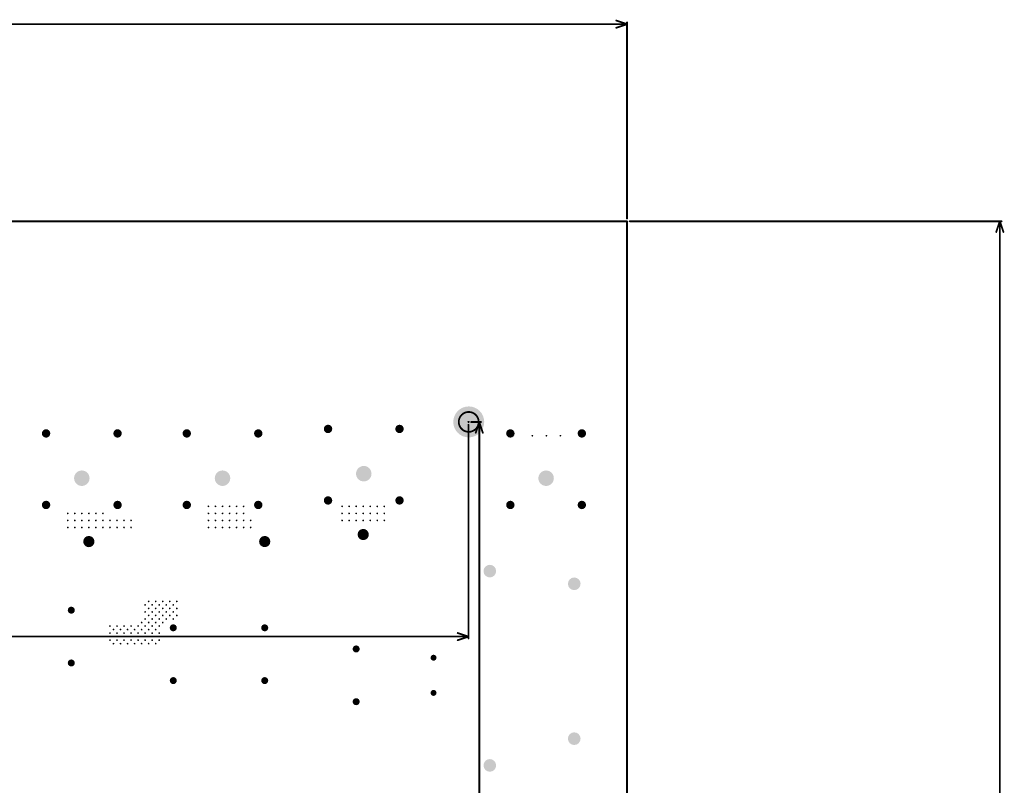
# Model space of a CAD drawing. Header units: inches. Extents: x -0.1 to 14.1, y -0.4 to 13.9.
# Tile 16 of 16: x 8.6 to 14.1, y 9.6 to 13.9. Entities that reach past the tile are written whole.
import ezdxf

# ---------------------------------------------------------------- set-up
doc = ezdxf.new("R2010")
doc.units = ezdxf.units.IN
doc.header["$MEASUREMENT"] = 0
for name, color, linetype in [('Mechanical32', 56, 'Continuous'), ('PadHoleLayer', 156, 'Continuous'), ('ViaHoleLayer', 16, 'Continuous')]:
    doc.layers.add(name, color=color, linetype=linetype)

# ---------------------------------------------------------------- blocks, each defined once
blk = doc.blocks.new('K_______5011_12')
at = {"layer": 'PadHoleLayer'}
h = blk.add_hatch(color=156, dxfattribs=at)
edge = h.paths.add_edge_path()
edge.add_arc((0, 0), 0.0315, 0, 360)
blk = doc.blocks.new('FP_FTR_K3AB012W_WG_PTH_RELAY_30MM1_15MM7_MFG_50')
at = {"layer": 'PadHoleLayer'}
h = blk.add_hatch(color=156, dxfattribs=at)
edge = h.paths.add_edge_path()
edge.add_arc((-0.4724, 0.2264), 0.0354, 0, 360)
h = blk.add_hatch(color=156, dxfattribs=at)
edge = h.paths.add_edge_path()
edge.add_arc((0.3937, 0.2264), 0.0354, 0, 360)
h = blk.add_hatch(color=156, dxfattribs=at)
edge = h.paths.add_edge_path()
edge.add_arc((-0.5433, -0.2461), 0.0354, 0, 360)
h = blk.add_hatch(color=156, dxfattribs=at)
edge = h.paths.add_edge_path()
edge.add_arc((0.5433, -0.2461), 0.0354, 0, 360)
blk = doc.blocks.new('FP_9774030960R_SPACER_MFG_B_800')
at = {"layer": 'PadHoleLayer'}
h = blk.add_hatch(color=156, dxfattribs=at)
edge = h.paths.add_edge_path()
edge.add_arc((0, 0), 0.0866, 0, 360)
blk = doc.blocks.new('K_______5011_832')
at = {"layer": 'PadHoleLayer'}
h = blk.add_hatch(color=156, dxfattribs=at)
edge = h.paths.add_edge_path()
edge.add_arc((0, 0), 0.0315, 0, 360)
blk = doc.blocks.new('K_______5011_833')
at = {"layer": 'PadHoleLayer'}
h = blk.add_hatch(color=156, dxfattribs=at)
edge = h.paths.add_edge_path()
edge.add_arc((0, 0), 0.0315, 0, 360)
blk = doc.blocks.new('FP_I__M5_275_B_L2_RADIAL_MFG_940')
at = {"layer": 'PadHoleLayer'}
h = blk.add_hatch(color=156, dxfattribs=at)
edge = h.paths.add_edge_path()
edge.add_arc((-0.1476, 0), 0.0197, 0, 360)
h = blk.add_hatch(color=156, dxfattribs=at)
edge = h.paths.add_edge_path()
edge.add_arc((0.1476, 0), 0.0197, 0, 360)
blk = doc.blocks.new('FP_PTCEL13R600LBE_RADIAL_MFG_941')
at = {"layer": 'PadHoleLayer'}
h = blk.add_hatch(color=156, dxfattribs=at)
edge = h.paths.add_edge_path()
edge.add_arc((-0.0984, 0), 0.0167, 0, 360)
h = blk.add_hatch(color=156, dxfattribs=at)
edge = h.paths.add_edge_path()
edge.add_arc((0.0984, 0), 0.0167, 0, 360)
blk = doc.blocks.new('FP_I__M5_275_B_L2_RADIAL_MFG_942')
at = {"layer": 'PadHoleLayer'}
h = blk.add_hatch(color=156, dxfattribs=at)
edge = h.paths.add_edge_path()
edge.add_arc((-0.1476, 0), 0.0197, 0, 360)
h = blk.add_hatch(color=156, dxfattribs=at)
edge = h.paths.add_edge_path()
edge.add_arc((0.1476, 0), 0.0197, 0, 360)
blk = doc.blocks.new('FP_I__M5_275_B_L2_RADIAL_MFG_943')
at = {"layer": 'PadHoleLayer'}
h = blk.add_hatch(color=156, dxfattribs=at)
edge = h.paths.add_edge_path()
edge.add_arc((-0.1476, 0), 0.0197, 0, 360)
h = blk.add_hatch(color=156, dxfattribs=at)
edge = h.paths.add_edge_path()
edge.add_arc((0.1476, 0), 0.0197, 0, 360)
blk = doc.blocks.new('FP_I__M5_275_B_L2_RADIAL_MFG_944')
at = {"layer": 'PadHoleLayer'}
h = blk.add_hatch(color=156, dxfattribs=at)
edge = h.paths.add_edge_path()
edge.add_arc((-0.1476, 0), 0.0197, 0, 360)
h = blk.add_hatch(color=156, dxfattribs=at)
edge = h.paths.add_edge_path()
edge.add_arc((0.1476, 0), 0.0197, 0, 360)
blk = doc.blocks.new('FP_FCR7350G_CONN_BANANA_JACK_MFG_1027')
at = {"layer": 'PadHoleLayer'}
h = blk.add_hatch(color=156, dxfattribs=at)
edge = h.paths.add_edge_path()
edge.add_arc((0.1827, 0.2), 0.0236, 0, 360)
h = blk.add_hatch(color=156, dxfattribs=at)
edge = h.paths.add_edge_path()
edge.add_arc((0.5827, 0.2), 0.0236, 0, 360)
h = blk.add_hatch(color=156, dxfattribs=at)
edge = h.paths.add_edge_path()
edge.add_arc((0.4331, 0), 0.0433, 0, 360)
h = blk.add_hatch(color=156, dxfattribs=at)
edge = h.paths.add_edge_path()
edge.add_arc((0.1827, -0.2), 0.0236, 0, 360)
h = blk.add_hatch(color=156, dxfattribs=at)
edge = h.paths.add_edge_path()
edge.add_arc((0.5827, -0.2), 0.0236, 0, 360)
blk = doc.blocks.new('C_____FCR7350B_1028')
at = {"layer": 'PadHoleLayer'}
h = blk.add_hatch(color=156, dxfattribs=at)
edge = h.paths.add_edge_path()
edge.add_arc((-0.2, 0.1496), 0.0236, 0, 360)
h = blk.add_hatch(color=156, dxfattribs=at)
edge = h.paths.add_edge_path()
edge.add_arc((0.2, 0.1496), 0.0236, 0, 360)
h = blk.add_hatch(color=156, dxfattribs=at)
edge = h.paths.add_edge_path()
edge.add_arc((0, 0), 0.0433, 0, 360)
h = blk.add_hatch(color=156, dxfattribs=at)
edge = h.paths.add_edge_path()
edge.add_arc((-0.2, -0.2504), 0.0236, 0, 360)
h = blk.add_hatch(color=156, dxfattribs=at)
edge = h.paths.add_edge_path()
edge.add_arc((0.2, -0.2504), 0.0236, 0, 360)
blk = doc.blocks.new('FP_FCR7350N_CONN_BANANA_JACK_MFG_1030')
at = {"layer": 'PadHoleLayer'}
h = blk.add_hatch(color=156, dxfattribs=at)
edge = h.paths.add_edge_path()
edge.add_arc((0.1827, 0.2), 0.0236, 0, 360)
h = blk.add_hatch(color=156, dxfattribs=at)
edge = h.paths.add_edge_path()
edge.add_arc((0.5827, 0.2), 0.0236, 0, 360)
h = blk.add_hatch(color=156, dxfattribs=at)
edge = h.paths.add_edge_path()
edge.add_arc((0.4331, 0), 0.0433, 0, 360)
h = blk.add_hatch(color=156, dxfattribs=at)
edge = h.paths.add_edge_path()
edge.add_arc((0.1827, -0.2), 0.0236, 0, 360)
h = blk.add_hatch(color=156, dxfattribs=at)
edge = h.paths.add_edge_path()
edge.add_arc((0.5827, -0.2), 0.0236, 0, 360)
blk = doc.blocks.new('FP_FCR7350N_CONN_BANANA_JACK_MFG_1155')
at = {"layer": 'PadHoleLayer'}
h = blk.add_hatch(color=156, dxfattribs=at)
edge = h.paths.add_edge_path()
edge.add_arc((0.1827, 0.2), 0.0236, 0, 360)
h = blk.add_hatch(color=156, dxfattribs=at)
edge = h.paths.add_edge_path()
edge.add_arc((0.5827, 0.2), 0.0236, 0, 360)
h = blk.add_hatch(color=156, dxfattribs=at)
edge = h.paths.add_edge_path()
edge.add_arc((0.4331, 0), 0.0433, 0, 360)
h = blk.add_hatch(color=156, dxfattribs=at)
edge = h.paths.add_edge_path()
edge.add_arc((0.1827, -0.2), 0.0236, 0, 360)
h = blk.add_hatch(color=156, dxfattribs=at)
edge = h.paths.add_edge_path()
edge.add_arc((0.5827, -0.2), 0.0236, 0, 360)

msp = doc.modelspace()

# ---------------------------------------------------------------- hatches: boundary and pattern name
at = {"layer": 'ViaHoleLayer'}
h = msp.add_hatch(color=16, dxfattribs=at)
edge = h.paths.add_edge_path()
edge.add_arc((11.4583, 11.5762), 0.005, 0, 360)
h = msp.add_hatch(color=16, dxfattribs=at)
edge = h.paths.add_edge_path()
edge.add_arc((11.537, 11.5762), 0.005, 0, 360)
h = msp.add_hatch(color=16, dxfattribs=at)
edge = h.paths.add_edge_path()
edge.add_arc((11.6157, 11.5762), 0.005, 0, 360)
h = msp.add_hatch(color=16, dxfattribs=at)
edge = h.paths.add_edge_path()
edge.add_arc((8.8583, 11.1417), 0.005, 0, 360)
h = msp.add_hatch(color=16, dxfattribs=at)
edge = h.paths.add_edge_path()
edge.add_arc((8.8976, 11.1417), 0.005, 0, 360)
h = msp.add_hatch(color=16, dxfattribs=at)
edge = h.paths.add_edge_path()
edge.add_arc((8.937, 11.1417), 0.005, 0, 360)
h = msp.add_hatch(color=16, dxfattribs=at)
edge = h.paths.add_edge_path()
edge.add_arc((8.9764, 11.1417), 0.005, 0, 360)
h = msp.add_hatch(color=16, dxfattribs=at)
edge = h.paths.add_edge_path()
edge.add_arc((9.0157, 11.1417), 0.005, 0, 360)
h = msp.add_hatch(color=16, dxfattribs=at)
edge = h.paths.add_edge_path()
edge.add_arc((9.0551, 11.1417), 0.005, 0, 360)
h = msp.add_hatch(color=16, dxfattribs=at)
edge = h.paths.add_edge_path()
edge.add_arc((9.6457, 11.1811), 0.005, 0, 360)
h = msp.add_hatch(color=16, dxfattribs=at)
edge = h.paths.add_edge_path()
edge.add_arc((9.6457, 11.1417), 0.005, 0, 360)
h = msp.add_hatch(color=16, dxfattribs=at)
edge = h.paths.add_edge_path()
edge.add_arc((9.685, 11.1811), 0.005, 0, 360)
h = msp.add_hatch(color=16, dxfattribs=at)
edge = h.paths.add_edge_path()
edge.add_arc((9.685, 11.1417), 0.005, 0, 360)
h = msp.add_hatch(color=16, dxfattribs=at)
edge = h.paths.add_edge_path()
edge.add_arc((9.7244, 11.1811), 0.005, 0, 360)
h = msp.add_hatch(color=16, dxfattribs=at)
edge = h.paths.add_edge_path()
edge.add_arc((9.7244, 11.1417), 0.005, 0, 360)
h = msp.add_hatch(color=16, dxfattribs=at)
edge = h.paths.add_edge_path()
edge.add_arc((9.7638, 11.1811), 0.005, 0, 360)
h = msp.add_hatch(color=16, dxfattribs=at)
edge = h.paths.add_edge_path()
edge.add_arc((9.7638, 11.1417), 0.005, 0, 360)
h = msp.add_hatch(color=16, dxfattribs=at)
edge = h.paths.add_edge_path()
edge.add_arc((9.8031, 11.1811), 0.005, 0, 360)
h = msp.add_hatch(color=16, dxfattribs=at)
edge = h.paths.add_edge_path()
edge.add_arc((9.8031, 11.1417), 0.005, 0, 360)
h = msp.add_hatch(color=16, dxfattribs=at)
edge = h.paths.add_edge_path()
edge.add_arc((9.8425, 11.1811), 0.005, 0, 360)
h = msp.add_hatch(color=16, dxfattribs=at)
edge = h.paths.add_edge_path()
edge.add_arc((9.8425, 11.1417), 0.005, 0, 360)
h = msp.add_hatch(color=16, dxfattribs=at)
edge = h.paths.add_edge_path()
edge.add_arc((10.3937, 11.1811), 0.005, 0, 360)
h = msp.add_hatch(color=16, dxfattribs=at)
edge = h.paths.add_edge_path()
edge.add_arc((10.3937, 11.1417), 0.005, 0, 360)
h = msp.add_hatch(color=16, dxfattribs=at)
edge = h.paths.add_edge_path()
edge.add_arc((10.4331, 11.1811), 0.005, 0, 360)
h = msp.add_hatch(color=16, dxfattribs=at)
edge = h.paths.add_edge_path()
edge.add_arc((10.4331, 11.1417), 0.005, 0, 360)
h = msp.add_hatch(color=16, dxfattribs=at)
edge = h.paths.add_edge_path()
edge.add_arc((10.4724, 11.1811), 0.005, 0, 360)
h = msp.add_hatch(color=16, dxfattribs=at)
edge = h.paths.add_edge_path()
edge.add_arc((10.4724, 11.1417), 0.005, 0, 360)
h = msp.add_hatch(color=16, dxfattribs=at)
edge = h.paths.add_edge_path()
edge.add_arc((10.5118, 11.1811), 0.005, 0, 360)
h = msp.add_hatch(color=16, dxfattribs=at)
edge = h.paths.add_edge_path()
edge.add_arc((10.5118, 11.1417), 0.005, 0, 360)
h = msp.add_hatch(color=16, dxfattribs=at)
edge = h.paths.add_edge_path()
edge.add_arc((10.5512, 11.1811), 0.005, 0, 360)
h = msp.add_hatch(color=16, dxfattribs=at)
edge = h.paths.add_edge_path()
edge.add_arc((10.5512, 11.1417), 0.005, 0, 360)
h = msp.add_hatch(color=16, dxfattribs=at)
edge = h.paths.add_edge_path()
edge.add_arc((10.5906, 11.1811), 0.005, 0, 360)
h = msp.add_hatch(color=16, dxfattribs=at)
edge = h.paths.add_edge_path()
edge.add_arc((10.5906, 11.1417), 0.005, 0, 360)
h = msp.add_hatch(color=16, dxfattribs=at)
edge = h.paths.add_edge_path()
edge.add_arc((10.6299, 11.1811), 0.005, 0, 360)
h = msp.add_hatch(color=16, dxfattribs=at)
edge = h.paths.add_edge_path()
edge.add_arc((10.6299, 11.1417), 0.005, 0, 360)
h = msp.add_hatch(color=16, dxfattribs=at)
edge = h.paths.add_edge_path()
edge.add_arc((8.8583, 11.1024), 0.005, 0, 360)
h = msp.add_hatch(color=16, dxfattribs=at)
edge = h.paths.add_edge_path()
edge.add_arc((8.8976, 11.1024), 0.005, 0, 360)
h = msp.add_hatch(color=16, dxfattribs=at)
edge = h.paths.add_edge_path()
edge.add_arc((8.937, 11.1024), 0.005, 0, 360)
h = msp.add_hatch(color=16, dxfattribs=at)
edge = h.paths.add_edge_path()
edge.add_arc((8.9764, 11.1024), 0.005, 0, 360)
h = msp.add_hatch(color=16, dxfattribs=at)
edge = h.paths.add_edge_path()
edge.add_arc((9.0157, 11.1024), 0.005, 0, 360)
h = msp.add_hatch(color=16, dxfattribs=at)
edge = h.paths.add_edge_path()
edge.add_arc((9.0551, 11.1024), 0.005, 0, 360)
h = msp.add_hatch(color=16, dxfattribs=at)
edge = h.paths.add_edge_path()
edge.add_arc((9.0945, 11.1024), 0.005, 0, 360)
h = msp.add_hatch(color=16, dxfattribs=at)
edge = h.paths.add_edge_path()
edge.add_arc((9.1339, 11.1024), 0.005, 0, 360)
h = msp.add_hatch(color=16, dxfattribs=at)
edge = h.paths.add_edge_path()
edge.add_arc((9.1732, 11.1024), 0.005, 0, 360)
h = msp.add_hatch(color=16, dxfattribs=at)
edge = h.paths.add_edge_path()
edge.add_arc((9.2126, 11.1024), 0.005, 0, 360)
h = msp.add_hatch(color=16, dxfattribs=at)
edge = h.paths.add_edge_path()
edge.add_arc((9.6457, 11.1024), 0.005, 0, 360)
h = msp.add_hatch(color=16, dxfattribs=at)
edge = h.paths.add_edge_path()
edge.add_arc((9.685, 11.1024), 0.005, 0, 360)
h = msp.add_hatch(color=16, dxfattribs=at)
edge = h.paths.add_edge_path()
edge.add_arc((9.7244, 11.1024), 0.005, 0, 360)
h = msp.add_hatch(color=16, dxfattribs=at)
edge = h.paths.add_edge_path()
edge.add_arc((9.7638, 11.1024), 0.005, 0, 360)
h = msp.add_hatch(color=16, dxfattribs=at)
edge = h.paths.add_edge_path()
edge.add_arc((9.8031, 11.1024), 0.005, 0, 360)
h = msp.add_hatch(color=16, dxfattribs=at)
edge = h.paths.add_edge_path()
edge.add_arc((9.8425, 11.1024), 0.005, 0, 360)
h = msp.add_hatch(color=16, dxfattribs=at)
edge = h.paths.add_edge_path()
edge.add_arc((9.8819, 11.1024), 0.005, 0, 360)
h = msp.add_hatch(color=16, dxfattribs=at)
edge = h.paths.add_edge_path()
edge.add_arc((10.3937, 11.1024), 0.005, 0, 360)
h = msp.add_hatch(color=16, dxfattribs=at)
edge = h.paths.add_edge_path()
edge.add_arc((10.4331, 11.1024), 0.005, 0, 360)
h = msp.add_hatch(color=16, dxfattribs=at)
edge = h.paths.add_edge_path()
edge.add_arc((10.4724, 11.1024), 0.005, 0, 360)
h = msp.add_hatch(color=16, dxfattribs=at)
edge = h.paths.add_edge_path()
edge.add_arc((10.5118, 11.1024), 0.005, 0, 360)
h = msp.add_hatch(color=16, dxfattribs=at)
edge = h.paths.add_edge_path()
edge.add_arc((10.5512, 11.1024), 0.005, 0, 360)
h = msp.add_hatch(color=16, dxfattribs=at)
edge = h.paths.add_edge_path()
edge.add_arc((10.5906, 11.1024), 0.005, 0, 360)
h = msp.add_hatch(color=16, dxfattribs=at)
edge = h.paths.add_edge_path()
edge.add_arc((10.6299, 11.1024), 0.005, 0, 360)
h = msp.add_hatch(color=16, dxfattribs=at)
edge = h.paths.add_edge_path()
edge.add_arc((8.8583, 11.063), 0.005, 0, 360)
h = msp.add_hatch(color=16, dxfattribs=at)
edge = h.paths.add_edge_path()
edge.add_arc((8.8976, 11.063), 0.005, 0, 360)
h = msp.add_hatch(color=16, dxfattribs=at)
edge = h.paths.add_edge_path()
edge.add_arc((8.937, 11.063), 0.005, 0, 360)
h = msp.add_hatch(color=16, dxfattribs=at)
edge = h.paths.add_edge_path()
edge.add_arc((8.9764, 11.063), 0.005, 0, 360)
h = msp.add_hatch(color=16, dxfattribs=at)
edge = h.paths.add_edge_path()
edge.add_arc((9.0157, 11.063), 0.005, 0, 360)
h = msp.add_hatch(color=16, dxfattribs=at)
edge = h.paths.add_edge_path()
edge.add_arc((9.0551, 11.063), 0.005, 0, 360)
h = msp.add_hatch(color=16, dxfattribs=at)
edge = h.paths.add_edge_path()
edge.add_arc((9.0945, 11.063), 0.005, 0, 360)
h = msp.add_hatch(color=16, dxfattribs=at)
edge = h.paths.add_edge_path()
edge.add_arc((9.1344, 11.0632), 0.005, 0, 360)
h = msp.add_hatch(color=16, dxfattribs=at)
edge = h.paths.add_edge_path()
edge.add_arc((9.1732, 11.063), 0.005, 0, 360)
h = msp.add_hatch(color=16, dxfattribs=at)
edge = h.paths.add_edge_path()
edge.add_arc((9.2126, 11.063), 0.005, 0, 360)
h = msp.add_hatch(color=16, dxfattribs=at)
edge = h.paths.add_edge_path()
edge.add_arc((9.6457, 11.063), 0.005, 0, 360)
h = msp.add_hatch(color=16, dxfattribs=at)
edge = h.paths.add_edge_path()
edge.add_arc((9.685, 11.063), 0.005, 0, 360)
h = msp.add_hatch(color=16, dxfattribs=at)
edge = h.paths.add_edge_path()
edge.add_arc((9.7244, 11.063), 0.005, 0, 360)
h = msp.add_hatch(color=16, dxfattribs=at)
edge = h.paths.add_edge_path()
edge.add_arc((9.7638, 11.063), 0.005, 0, 360)
h = msp.add_hatch(color=16, dxfattribs=at)
edge = h.paths.add_edge_path()
edge.add_arc((9.8031, 11.063), 0.005, 0, 360)
h = msp.add_hatch(color=16, dxfattribs=at)
edge = h.paths.add_edge_path()
edge.add_arc((9.8425, 11.063), 0.005, 0, 360)
h = msp.add_hatch(color=16, dxfattribs=at)
edge = h.paths.add_edge_path()
edge.add_arc((9.8819, 11.063), 0.005, 0, 360)
h = msp.add_hatch(color=16, dxfattribs=at)
edge = h.paths.add_edge_path()
edge.add_arc((9.311, 10.6496), 0.005, 0, 360)
h = msp.add_hatch(color=16, dxfattribs=at)
edge = h.paths.add_edge_path()
edge.add_arc((9.3504, 10.6496), 0.005, 0, 360)
h = msp.add_hatch(color=16, dxfattribs=at)
edge = h.paths.add_edge_path()
edge.add_arc((9.3898, 10.6496), 0.005, 0, 360)
h = msp.add_hatch(color=16, dxfattribs=at)
edge = h.paths.add_edge_path()
edge.add_arc((9.4291, 10.6496), 0.005, 0, 360)
h = msp.add_hatch(color=16, dxfattribs=at)
edge = h.paths.add_edge_path()
edge.add_arc((9.4685, 10.6496), 0.005, 0, 360)
h = msp.add_hatch(color=16, dxfattribs=at)
edge = h.paths.add_edge_path()
edge.add_arc((9.2913, 10.6299), 0.005, 0, 360)
h = msp.add_hatch(color=16, dxfattribs=at)
edge = h.paths.add_edge_path()
edge.add_arc((9.2913, 10.5906), 0.005, 0, 360)
h = msp.add_hatch(color=16, dxfattribs=at)
edge = h.paths.add_edge_path()
edge.add_arc((9.311, 10.6102), 0.005, 0, 360)
h = msp.add_hatch(color=16, dxfattribs=at)
edge = h.paths.add_edge_path()
edge.add_arc((9.3307, 10.6299), 0.005, 0, 360)
h = msp.add_hatch(color=16, dxfattribs=at)
edge = h.paths.add_edge_path()
edge.add_arc((9.3307, 10.5906), 0.005, 0, 360)
h = msp.add_hatch(color=16, dxfattribs=at)
edge = h.paths.add_edge_path()
edge.add_arc((9.3504, 10.6102), 0.005, 0, 360)
h = msp.add_hatch(color=16, dxfattribs=at)
edge = h.paths.add_edge_path()
edge.add_arc((9.3701, 10.6299), 0.005, 0, 360)
h = msp.add_hatch(color=16, dxfattribs=at)
edge = h.paths.add_edge_path()
edge.add_arc((9.3701, 10.5906), 0.005, 0, 360)
h = msp.add_hatch(color=16, dxfattribs=at)
edge = h.paths.add_edge_path()
edge.add_arc((9.3898, 10.6102), 0.005, 0, 360)
h = msp.add_hatch(color=16, dxfattribs=at)
edge = h.paths.add_edge_path()
edge.add_arc((9.4094, 10.6299), 0.005, 0, 360)
h = msp.add_hatch(color=16, dxfattribs=at)
edge = h.paths.add_edge_path()
edge.add_arc((9.4094, 10.5906), 0.005, 0, 360)
h = msp.add_hatch(color=16, dxfattribs=at)
edge = h.paths.add_edge_path()
edge.add_arc((9.4291, 10.6102), 0.005, 0, 360)
h = msp.add_hatch(color=16, dxfattribs=at)
edge = h.paths.add_edge_path()
edge.add_arc((9.4488, 10.6299), 0.005, 0, 360)
h = msp.add_hatch(color=16, dxfattribs=at)
edge = h.paths.add_edge_path()
edge.add_arc((9.4488, 10.5906), 0.005, 0, 360)
h = msp.add_hatch(color=16, dxfattribs=at)
edge = h.paths.add_edge_path()
edge.add_arc((9.4685, 10.6102), 0.005, 0, 360)
h = msp.add_hatch(color=16, dxfattribs=at)
edge = h.paths.add_edge_path()
edge.add_arc((9.2717, 10.5315), 0.005, 0, 360)
h = msp.add_hatch(color=16, dxfattribs=at)
edge = h.paths.add_edge_path()
edge.add_arc((9.2913, 10.5512), 0.005, 0, 360)
h = msp.add_hatch(color=16, dxfattribs=at)
edge = h.paths.add_edge_path()
edge.add_arc((9.311, 10.5709), 0.005, 0, 360)
h = msp.add_hatch(color=16, dxfattribs=at)
edge = h.paths.add_edge_path()
edge.add_arc((9.311, 10.5315), 0.005, 0, 360)
h = msp.add_hatch(color=16, dxfattribs=at)
edge = h.paths.add_edge_path()
edge.add_arc((9.3307, 10.5512), 0.005, 0, 360)
h = msp.add_hatch(color=16, dxfattribs=at)
edge = h.paths.add_edge_path()
edge.add_arc((9.3504, 10.5709), 0.005, 0, 360)
h = msp.add_hatch(color=16, dxfattribs=at)
edge = h.paths.add_edge_path()
edge.add_arc((9.3504, 10.5315), 0.005, 0, 360)
h = msp.add_hatch(color=16, dxfattribs=at)
edge = h.paths.add_edge_path()
edge.add_arc((9.3701, 10.5512), 0.005, 0, 360)
h = msp.add_hatch(color=16, dxfattribs=at)
edge = h.paths.add_edge_path()
edge.add_arc((9.3898, 10.5709), 0.005, 0, 360)
h = msp.add_hatch(color=16, dxfattribs=at)
edge = h.paths.add_edge_path()
edge.add_arc((9.3898, 10.5315), 0.005, 0, 360)
h = msp.add_hatch(color=16, dxfattribs=at)
edge = h.paths.add_edge_path()
edge.add_arc((9.4094, 10.5512), 0.005, 0, 360)
h = msp.add_hatch(color=16, dxfattribs=at)
edge = h.paths.add_edge_path()
edge.add_arc((9.4291, 10.5709), 0.005, 0, 360)
h = msp.add_hatch(color=16, dxfattribs=at)
edge = h.paths.add_edge_path()
edge.add_arc((9.4488, 10.5512), 0.005, 0, 360)
h = msp.add_hatch(color=16, dxfattribs=at)
edge = h.paths.add_edge_path()
edge.add_arc((9.4685, 10.5709), 0.005, 0, 360)
h = msp.add_hatch(color=16, dxfattribs=at)
edge = h.paths.add_edge_path()
edge.add_arc((9.0945, 10.5118), 0.005, 0, 360)
h = msp.add_hatch(color=16, dxfattribs=at)
edge = h.paths.add_edge_path()
edge.add_arc((9.0945, 10.4724), 0.005, 0, 360)
h = msp.add_hatch(color=16, dxfattribs=at)
edge = h.paths.add_edge_path()
edge.add_arc((9.1142, 10.4921), 0.005, 0, 360)
h = msp.add_hatch(color=16, dxfattribs=at)
edge = h.paths.add_edge_path()
edge.add_arc((9.1339, 10.5118), 0.005, 0, 360)
h = msp.add_hatch(color=16, dxfattribs=at)
edge = h.paths.add_edge_path()
edge.add_arc((9.1339, 10.4724), 0.005, 0, 360)
h = msp.add_hatch(color=16, dxfattribs=at)
edge = h.paths.add_edge_path()
edge.add_arc((9.1535, 10.4921), 0.005, 0, 360)
h = msp.add_hatch(color=16, dxfattribs=at)
edge = h.paths.add_edge_path()
edge.add_arc((9.1732, 10.5118), 0.005, 0, 360)
h = msp.add_hatch(color=16, dxfattribs=at)
edge = h.paths.add_edge_path()
edge.add_arc((9.1732, 10.4724), 0.005, 0, 360)
h = msp.add_hatch(color=16, dxfattribs=at)
edge = h.paths.add_edge_path()
edge.add_arc((9.1929, 10.4921), 0.005, 0, 360)
h = msp.add_hatch(color=16, dxfattribs=at)
edge = h.paths.add_edge_path()
edge.add_arc((9.2126, 10.5118), 0.005, 0, 360)
h = msp.add_hatch(color=16, dxfattribs=at)
edge = h.paths.add_edge_path()
edge.add_arc((9.2126, 10.4724), 0.005, 0, 360)
h = msp.add_hatch(color=16, dxfattribs=at)
edge = h.paths.add_edge_path()
edge.add_arc((9.2323, 10.4921), 0.005, 0, 360)
h = msp.add_hatch(color=16, dxfattribs=at)
edge = h.paths.add_edge_path()
edge.add_arc((9.252, 10.5118), 0.005, 0, 360)
h = msp.add_hatch(color=16, dxfattribs=at)
edge = h.paths.add_edge_path()
edge.add_arc((9.252, 10.4724), 0.005, 0, 360)
h = msp.add_hatch(color=16, dxfattribs=at)
edge = h.paths.add_edge_path()
edge.add_arc((9.2717, 10.4921), 0.005, 0, 360)
h = msp.add_hatch(color=16, dxfattribs=at)
edge = h.paths.add_edge_path()
edge.add_arc((9.2913, 10.5118), 0.005, 0, 360)
h = msp.add_hatch(color=16, dxfattribs=at)
edge = h.paths.add_edge_path()
edge.add_arc((9.2913, 10.4724), 0.005, 0, 360)
h = msp.add_hatch(color=16, dxfattribs=at)
edge = h.paths.add_edge_path()
edge.add_arc((9.311, 10.4921), 0.005, 0, 360)
h = msp.add_hatch(color=16, dxfattribs=at)
edge = h.paths.add_edge_path()
edge.add_arc((9.3307, 10.5118), 0.005, 0, 360)
h = msp.add_hatch(color=16, dxfattribs=at)
edge = h.paths.add_edge_path()
edge.add_arc((9.3307, 10.4724), 0.005, 0, 360)
h = msp.add_hatch(color=16, dxfattribs=at)
edge = h.paths.add_edge_path()
edge.add_arc((9.3504, 10.4921), 0.005, 0, 360)
h = msp.add_hatch(color=16, dxfattribs=at)
edge = h.paths.add_edge_path()
edge.add_arc((9.3701, 10.5118), 0.005, 0, 360)
h = msp.add_hatch(color=16, dxfattribs=at)
edge = h.paths.add_edge_path()
edge.add_arc((9.3701, 10.4724), 0.005, 0, 360)
h = msp.add_hatch(color=16, dxfattribs=at)
edge = h.paths.add_edge_path()
edge.add_arc((9.0945, 10.4331), 0.005, 0, 360)
h = msp.add_hatch(color=16, dxfattribs=at)
edge = h.paths.add_edge_path()
edge.add_arc((9.1142, 10.4528), 0.005, 0, 360)
h = msp.add_hatch(color=16, dxfattribs=at)
edge = h.paths.add_edge_path()
edge.add_arc((9.1142, 10.4134), 0.005, 0, 360)
h = msp.add_hatch(color=16, dxfattribs=at)
edge = h.paths.add_edge_path()
edge.add_arc((9.1339, 10.4331), 0.005, 0, 360)
h = msp.add_hatch(color=16, dxfattribs=at)
edge = h.paths.add_edge_path()
edge.add_arc((9.1535, 10.4528), 0.005, 0, 360)
h = msp.add_hatch(color=16, dxfattribs=at)
edge = h.paths.add_edge_path()
edge.add_arc((9.1535, 10.4134), 0.005, 0, 360)
h = msp.add_hatch(color=16, dxfattribs=at)
edge = h.paths.add_edge_path()
edge.add_arc((9.1732, 10.4331), 0.005, 0, 360)
h = msp.add_hatch(color=16, dxfattribs=at)
edge = h.paths.add_edge_path()
edge.add_arc((9.1929, 10.4528), 0.005, 0, 360)
h = msp.add_hatch(color=16, dxfattribs=at)
edge = h.paths.add_edge_path()
edge.add_arc((9.1929, 10.4134), 0.005, 0, 360)
h = msp.add_hatch(color=16, dxfattribs=at)
edge = h.paths.add_edge_path()
edge.add_arc((9.2126, 10.4331), 0.005, 0, 360)
h = msp.add_hatch(color=16, dxfattribs=at)
edge = h.paths.add_edge_path()
edge.add_arc((9.2323, 10.4528), 0.005, 0, 360)
h = msp.add_hatch(color=16, dxfattribs=at)
edge = h.paths.add_edge_path()
edge.add_arc((9.2323, 10.4134), 0.005, 0, 360)
h = msp.add_hatch(color=16, dxfattribs=at)
edge = h.paths.add_edge_path()
edge.add_arc((9.252, 10.4331), 0.005, 0, 360)
h = msp.add_hatch(color=16, dxfattribs=at)
edge = h.paths.add_edge_path()
edge.add_arc((9.2717, 10.4528), 0.005, 0, 360)
h = msp.add_hatch(color=16, dxfattribs=at)
edge = h.paths.add_edge_path()
edge.add_arc((9.2717, 10.4134), 0.005, 0, 360)
h = msp.add_hatch(color=16, dxfattribs=at)
edge = h.paths.add_edge_path()
edge.add_arc((9.2913, 10.4331), 0.005, 0, 360)
h = msp.add_hatch(color=16, dxfattribs=at)
edge = h.paths.add_edge_path()
edge.add_arc((9.311, 10.4528), 0.005, 0, 360)
h = msp.add_hatch(color=16, dxfattribs=at)
edge = h.paths.add_edge_path()
edge.add_arc((9.311, 10.4134), 0.005, 0, 360)
h = msp.add_hatch(color=16, dxfattribs=at)
edge = h.paths.add_edge_path()
edge.add_arc((9.3307, 10.4331), 0.005, 0, 360)
h = msp.add_hatch(color=16, dxfattribs=at)
edge = h.paths.add_edge_path()
edge.add_arc((9.3504, 10.4528), 0.005, 0, 360)
h = msp.add_hatch(color=16, dxfattribs=at)
edge = h.paths.add_edge_path()
edge.add_arc((9.3504, 10.4134), 0.005, 0, 360)
h = msp.add_hatch(color=16, dxfattribs=at)
edge = h.paths.add_edge_path()
edge.add_arc((9.3701, 10.4331), 0.005, 0, 360)

# ---------------------------------------------------------------- linework, layer by layer
at = {"layer": 'Mechanical32'}
for points in [[(11.9282, 13.898, 0.01, 0.01, 0), (11.9882, 13.878, 0.01, 0.01, 0)], [(11.9882, 12.7906, 0.01, 0.01, 0), (11.9882, 13.888, 0.01, 0.01, 0)], [(6.164, 13.878, 0.01, 0.01, 0), (11.9882, 13.878, 0.01, 0.01, 0)], [(11.9282, 13.858, 0.01, 0.01, 0), (11.9882, 13.878, 0.01, 0.01, 0)], [(0, 12.7756, 0.01, 0.01, 0), (11.9882, 12.7756, 0.01, 0.01, 0)], [(11.9882, 0, 0.01, 0.01, 0), (11.9882, 12.7756, 0.01, 0.01, 0)], [(12.0032, 12.7756, 0.01, 0.01, 0), (14.0848, 12.7756, 0.01, 0.01, 0)], [(14.0548, 12.7156, 0.01, 0.01, 0), (14.0748, 12.7756, 0.01, 0.01, 0)], [(14.0748, 12.7756, 0.01, 0.01, 0), (14.0948, 12.7156, 0.01, 0.01, 0)], [(14.0748, 6.5577, 0.01, 0.01, 0), (14.0748, 12.7756, 0.01, 0.01, 0)], [(11.1007, 10.4428, 0.01, 0.01, 0), (11.1007, 11.6379, 0.01, 0.01, 0)], [(11.1156, 11.6528, 0.01, 0.01, 0), (11.1714, 11.6528, 0.01, 0.01, 0)], [(11.1414, 11.5928, 0.01, 0.01, 0), (11.1614, 11.6528, 0.01, 0.01, 0)], [(11.1614, 11.6528, 0.01, 0.01, 0), (11.1814, 11.5928, 0.01, 0.01, 0)], [(11.1614, 5.9064, 0.01, 0.01, 0), (11.1614, 11.6528, 0.01, 0.01, 0)], [(11.0407, 10.4728, 0.01, 0.01, 0), (11.1007, 10.4528, 0.01, 0.01, 0)], [(5.6303, 10.4528, 0.01, 0.01, 0), (11.1007, 10.4528, 0.01, 0.01, 0)], [(11.0407, 10.4328, 0.01, 0.01, 0), (11.1007, 10.4528, 0.01, 0.01, 0)]]:
    msp.add_lwpolyline(points, format="xyseb", dxfattribs=at)
for points in [[(11.9257, 13.898, 0.005, 0.005, 1), (11.9307, 13.898, 0.005, 0.005, 1)], [(11.9857, 13.888, 0.005, 0.005, 1), (11.9907, 13.888, 0.005, 0.005, 1)], [(11.9257, 13.858, 0.005, 0.005, 1), (11.9307, 13.858, 0.005, 0.005, 1)], [(11.9857, 13.878, 0.005, 0.005, 1), (11.9907, 13.878, 0.005, 0.005, 1)], [(11.9857, 13.878, 0.005, 0.005, 1), (11.9907, 13.878, 0.005, 0.005, 1)], [(11.9857, 13.878, 0.005, 0.005, 1), (11.9907, 13.878, 0.005, 0.005, 1)], [(11.9857, 12.7906, 0.005, 0.005, 1), (11.9907, 12.7906, 0.005, 0.005, 1)], [(11.9857, 12.7756, 0.005, 0.005, 1), (11.9907, 12.7756, 0.005, 0.005, 1)], [(11.9857, 12.7756, 0.005, 0.005, 1), (11.9907, 12.7756, 0.005, 0.005, 1)], [(12.0007, 12.7756, 0.005, 0.005, 1), (12.0057, 12.7756, 0.005, 0.005, 1)], [(14.0723, 12.7756, 0.005, 0.005, 1), (14.0773, 12.7756, 0.005, 0.005, 1)], [(14.0723, 12.7756, 0.005, 0.005, 1), (14.0773, 12.7756, 0.005, 0.005, 1)], [(14.0723, 12.7756, 0.005, 0.005, 1), (14.0773, 12.7756, 0.005, 0.005, 1)], [(14.0823, 12.7756, 0.005, 0.005, 1), (14.0873, 12.7756, 0.005, 0.005, 1)], [(14.0523, 12.7156, 0.005, 0.005, 1), (14.0573, 12.7156, 0.005, 0.005, 1)], [(14.0923, 12.7156, 0.005, 0.005, 1), (14.0973, 12.7156, 0.005, 0.005, 1)], [(11.158, 11.6535, 0.00984, 0.00984, 1), (11.0467, 11.6535, 0.00984, 0.00984, 1)], [(11.0442, 11.6535, 0.00492, 0.00492, 1), (11.0491, 11.6535, 0.00492, 0.00492, 1)], [(11.1024, 11.6535, 0.00984, 0.00984, 1), (11.1004, 11.6535, 0.00984, 0.00984, 1)], [(11.0979, 11.6535, 0.00492, 0.00492, 1), (11.1028, 11.6535, 0.00492, 0.00492, 1)], [(11.0982, 11.6379, 0.005, 0.005, 1), (11.1032, 11.6379, 0.005, 0.005, 1)], [(11.0999, 11.6535, 0.00492, 0.00492, 1), (11.1048, 11.6535, 0.00492, 0.00492, 1)], [(11.1131, 11.6528, 0.005, 0.005, 1), (11.1181, 11.6528, 0.005, 0.005, 1)], [(11.1556, 11.6535, 0.00492, 0.00492, 1), (11.1605, 11.6535, 0.00492, 0.00492, 1)], [(11.1589, 11.6528, 0.005, 0.005, 1), (11.1639, 11.6528, 0.005, 0.005, 1)], [(11.1589, 11.6528, 0.005, 0.005, 1), (11.1639, 11.6528, 0.005, 0.005, 1)], [(11.1589, 11.6528, 0.005, 0.005, 1), (11.1639, 11.6528, 0.005, 0.005, 1)], [(11.1689, 11.6528, 0.005, 0.005, 1), (11.1739, 11.6528, 0.005, 0.005, 1)], [(11.1389, 11.5928, 0.005, 0.005, 1), (11.1439, 11.5928, 0.005, 0.005, 1)], [(11.1789, 11.5928, 0.005, 0.005, 1), (11.1839, 11.5928, 0.005, 0.005, 1)], [(11.0382, 10.4728, 0.005, 0.005, 1), (11.0432, 10.4728, 0.005, 0.005, 1)], [(11.0382, 10.4328, 0.005, 0.005, 1), (11.0432, 10.4328, 0.005, 0.005, 1)], [(11.0982, 10.4528, 0.005, 0.005, 1), (11.1032, 10.4528, 0.005, 0.005, 1)], [(11.0982, 10.4528, 0.005, 0.005, 1), (11.1032, 10.4528, 0.005, 0.005, 1)], [(11.0982, 10.4528, 0.005, 0.005, 1), (11.1032, 10.4528, 0.005, 0.005, 1)], [(11.0982, 10.4428, 0.005, 0.005, 1), (11.1032, 10.4428, 0.005, 0.005, 1)]]:
    msp.add_lwpolyline(points, format="xyseb", close=True, dxfattribs=at)

# ---------------------------------------------------------------- block references
for name, p, rotation in [('FP_9774030960R_SPACER_MFG_B_800', (11.1024, 11.6535), 180), ('C_____FCR7350B_1028', (10.515, 11.3638), 180), ('FP_FCR7350N_CONN_BANANA_JACK_MFG_1030', (8.937, 11.7717), 270), ('FP_FCR7350N_CONN_BANANA_JACK_MFG_1155', (9.7244, 11.7717), 270), ('FP_FCR7350G_CONN_BANANA_JACK_MFG_1027', (11.5354, 11.7717), 270), ('FP_FTR_K3AB012W_WG_PTH_RELAY_30MM1_15MM7_MFG_50', (11.4665, 10.2756), 270), ('FP_I__M5_275_B_L2_RADIAL_MFG_942', (8.878, 10.4528), 90), ('FP_I__M5_275_B_L2_RADIAL_MFG_943', (9.4488, 10.3543), 90), ('FP_I__M5_275_B_L2_RADIAL_MFG_944', (9.9606, 10.3543), 90), ('FP_I__M5_275_B_L2_RADIAL_MFG_940', (10.4724, 10.2362), 270), ('FP_PTCEL13R600LBE_RADIAL_MFG_941', (10.9055, 10.2362), 90)]:
    msp.add_blockref(name, p, dxfattribs=dict(rotation=rotation))
for name, p in [('K_______5011_12', (10.5118, 11.0236)), ('K_______5011_832', (8.9764, 10.9843)), ('K_______5011_833', (9.9606, 10.9843))]:
    msp.add_blockref(name, p)

doc.saveas('drawing.dxf')
